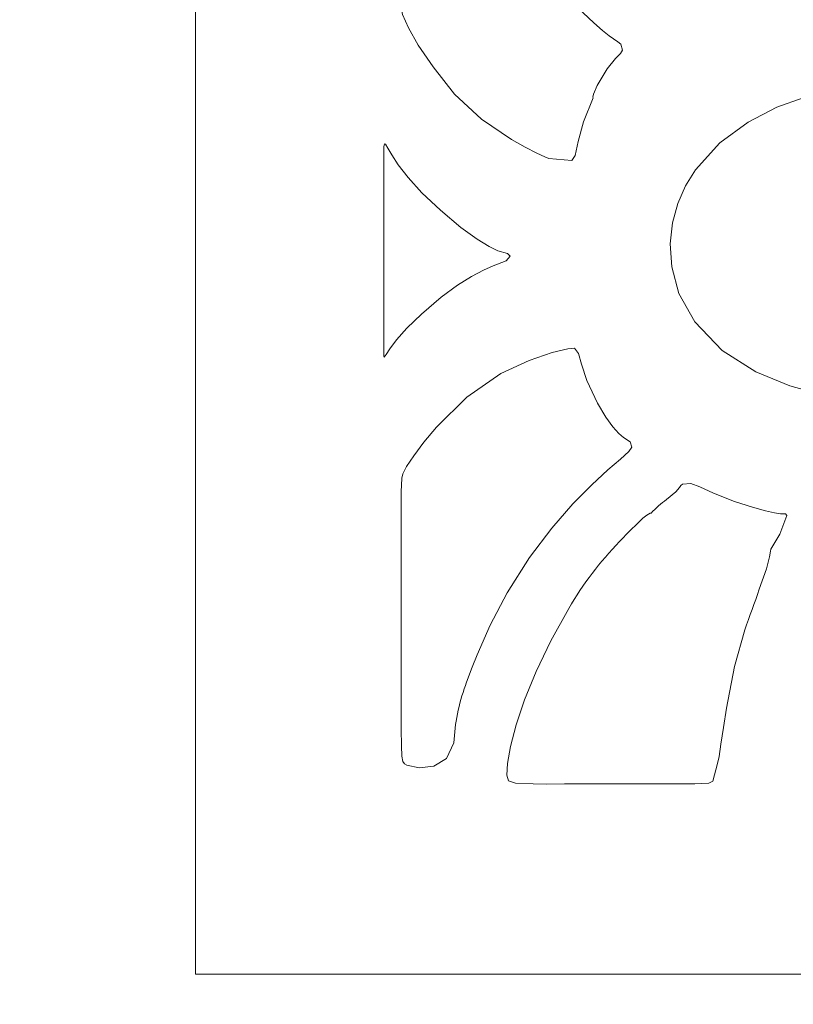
# Model space of a CAD drawing. Header units: millimetres. Extents: x -285 to 176, y -252 to 158.
# Tile 214 of 256: x 1.7 to 8.11, y 44.28 to 52.44. Entities that reach past the tile are written whole.
import ezdxf

# ---------------------------------------------------------------- set-up
doc = ezdxf.new("R2010")
doc.units = ezdxf.units.MM
doc.header["$MEASUREMENT"] = 0
doc.layers.add('Layer 1', color=7, linetype='Continuous')

msp = doc.modelspace()

# ---------------------------------------------------------------- linework, layer by layer
at = {"layer": 'Layer 1', "color": 1, "lineweight": 9}
msp.add_open_spline([(25.7509, 82.7633), (25.7509, 82.7633), (27.8852, 84.8976), (27.8852, 84.8976), (27.8852, 84.8976), (27.8852, 84.8976), (34.9583, 77.8244), (34.9583, 77.8244), (34.9583, 77.8244), (34.9583, 77.8244), (32.824, 75.6936), (32.824, 75.6936), (32.824, 75.6936), (32.824, 75.6936), (42.1833, 66.3344), (42.1833, 66.3344), (42.1833, 66.3344), (42.1833, 66.3344), (44.2505, 68.4017), (44.2505, 68.4017), (44.2505, 68.4017), (44.2505, 68.4017), (51.3202, 61.3285), (51.3202, 61.3285), (51.3202, 61.3285), (51.3202, 61.3285), (49.2529, 59.2613), (49.2529, 59.2613), (49.2529, 59.2613), (49.2529, 59.2613), (57.4973, 51.0203), (57.4973, 51.0203), (57.4973, 51.0203), (57.4973, 51.0203), (49.2918, 42.8147), (49.2918, 42.8147), (49.2918, 42.8147), (49.2918, 42.8147), (51.3202, 40.7828), (51.3202, 40.7828), (51.3202, 40.7828), (51.3202, 40.7828), (44.2505, 33.7096), (44.2505, 33.7096), (44.2505, 33.7096), (44.2505, 33.7096), (42.2185, 35.7416), (42.2185, 35.7416), (42.2185, 35.7416), (42.2185, 35.7416), (32.8593, 26.3824), (32.8593, 26.3824), (32.8593, 26.3824), (32.8593, 26.3824), (34.9583, 24.2869), (34.9583, 24.2869), (34.9583, 24.2869), (34.9583, 24.2869), (27.8852, 17.2137), (27.8852, 17.2137), (27.8852, 17.2137), (27.8852, 17.2137), (25.7897, 19.3127), (25.7897, 19.3127), (25.7897, 19.3127), (25.7897, 19.3127), (24.308, 17.831), (24.308, 17.831), (24.308, 17.831), (24.308, 17.831), (22.5017, 16.5505), (22.5017, 16.5505), (22.5017, 16.5505), (22.5017, 16.5505), (-21.5072, 16.5505), (-21.5072, 16.5505), (-21.5072, 16.5505), (-21.5072, 16.5505), (-21.8036, 16.5505), (-21.8036, 16.5505), (-21.8036, 16.5505), (-21.8036, 16.5505), (-51.2041, 16.5505), (-51.2041, 16.5505), (-51.2041, 16.5505), (-51.2041, 16.5505), (-51.2041, 27.7088), (-51.2041, 27.7088), (-51.2041, 27.7088), (-51.2041, 27.7088), (-54.0933, 27.7088), (-54.0933, 27.7088), (-54.0933, 27.7088), (-54.0933, 27.7088), (-54.0933, 43.0088), (-54.0933, 43.0088), (-54.0933, 43.0088), (-54.0933, 43.0088), (-51.2041, 43.0088), (-51.2041, 43.0088), (-51.2041, 43.0088), (-51.2041, 43.0088), (-51.2041, 59.0919), (-51.2041, 59.0919), (-51.2041, 59.0919), (-51.2041, 59.0919), (-54.0933, 59.0919), (-54.0933, 59.0919), (-54.0933, 59.0919), (-54.0933, 59.0919), (-54.0933, 74.3919), (-54.0933, 74.3919), (-54.0933, 74.3919), (-54.0933, 74.3919), (-51.2039, 74.3919), (-51.2039, 74.3919), (-51.2039, 74.3919), (-51.2039, 74.3919), (-51.2039, 85.5502), (-51.2039, 85.5502), (-51.2039, 85.5502), (-51.2039, 85.5502), (-21.5355, 85.5502), (-21.5355, 85.5502), (-21.5355, 85.5502), (-21.5355, 85.5502), (22.5017, 85.5502), (22.5017, 85.5502), (22.5017, 85.5502), (22.5017, 85.5502), (24.2127, 84.305), (24.2127, 84.305), (24.2127, 84.305), (24.2127, 84.305), (25.7509, 82.7633), (25.7509, 82.7633)], degree=3, knots=[0, 0, 0, 0, 0.028571, 0.028571, 0.028571, 0.028571, 0.057143, 0.057143, 0.057143, 0.057143, 0.085714, 0.085714, 0.085714, 0.085714, 0.114286, 0.114286, 0.114286, 0.114286, 0.142857, 0.142857, 0.142857, 0.142857, 0.171429, 0.171429, 0.171429, 0.171429, 0.2, 0.2, 0.2, 0.2, 0.228571, 0.228571, 0.228571, 0.228571, 0.257143, 0.257143, 0.257143, 0.257143, 0.285714, 0.285714, 0.285714, 0.285714, 0.314286, 0.314286, 0.314286, 0.314286, 0.342857, 0.342857, 0.342857, 0.342857, 0.371429, 0.371429, 0.371429, 0.371429, 0.4, 0.4, 0.4, 0.4, 0.428571, 0.428571, 0.428571, 0.428571, 0.457143, 0.457143, 0.457143, 0.457143, 0.485714, 0.485714, 0.485714, 0.485714, 0.514286, 0.514286, 0.514286, 0.514286, 0.542857, 0.542857, 0.542857, 0.542857, 0.571429, 0.571429, 0.571429, 0.571429, 0.6, 0.6, 0.6, 0.6, 0.628571, 0.628571, 0.628571, 0.628571, 0.657143, 0.657143, 0.657143, 0.657143, 0.685714, 0.685714, 0.685714, 0.685714, 0.714286, 0.714286, 0.714286, 0.714286, 0.742857, 0.742857, 0.742857, 0.742857, 0.771429, 0.771429, 0.771429, 0.771429, 0.8, 0.8, 0.8, 0.8, 0.828571, 0.828571, 0.828571, 0.828571, 0.857143, 0.857143, 0.857143, 0.857143, 0.885714, 0.885714, 0.885714, 0.885714, 0.914286, 0.914286, 0.914286, 0.914286, 0.942857, 0.942857, 0.942857, 0.942857, 1, 1, 1, 1], dxfattribs=at)
at = {"layer": 'Layer 1', "color": 3, "lineweight": 9}
for points, knots in [([(39.7349, 44.5292), (39.7349, 44.5292), (3.159, 44.5292), (3.159, 44.5292), (3.159, 44.5292), (3.159, 44.5292), (3.159, 57.0881), (3.159, 57.0881), (3.159, 57.0881), (3.159, 57.0881), (32.8946, 57.0528), (32.8946, 57.0528), (32.8946, 57.0528), (32.8946, 57.0528), (38.2886, 57.0528), (38.2886, 57.0528), (38.2886, 57.0528), (38.2886, 57.0528), (38.8396, 57.0531), (38.8396, 57.0531), (38.8396, 57.0531), (38.8396, 57.0531), (39.3201, 57.0538), (39.3201, 57.0538), (39.3201, 57.0538), (39.3201, 57.0538), (39.7354, 57.0547), (39.7354, 57.0547), (39.7354, 57.0547), (39.7354, 57.0547), (40.0909, 57.0558), (40.0909, 57.0558), (40.0909, 57.0558), (40.0909, 57.0558), (40.3917, 57.0568), (40.3917, 57.0568), (40.3917, 57.0568), (40.3917, 57.0568), (40.6433, 57.0577), (40.6433, 57.0577), (40.6433, 57.0577), (40.6433, 57.0577), (40.851, 57.0582), (40.851, 57.0582), (40.851, 57.0582), (40.851, 57.0582), (41.02, 57.0581), (41.02, 57.0581), (41.02, 57.0581), (41.02, 57.0581), (41.2634, 57.0559), (41.2634, 57.0559), (41.2634, 57.0559), (41.2634, 57.0559), (41.416, 57.0499), (41.416, 57.0499), (41.416, 57.0499), (41.416, 57.0499), (41.5203, 57.0387), (41.5203, 57.0387), (41.5203, 57.0387), (41.5203, 57.0387), (41.6188, 57.0211), (41.6188, 57.0211), (41.6188, 57.0211), (41.6188, 57.0211), (41.6399, 57.0182), (41.6399, 57.0182), (41.6399, 57.0182), (41.6399, 57.0182), (41.6939, 57.0111), (41.6939, 57.0111), (41.6939, 57.0111), (41.6939, 57.0111), (41.7767, 57.0004), (41.7767, 57.0004), (41.7767, 57.0004), (41.7767, 57.0004), (41.8842, 56.9864), (41.8842, 56.9864), (41.8842, 56.9864), (41.8842, 56.9864), (42.157, 56.9505), (42.157, 56.9505), (42.157, 56.9505), (42.157, 56.9505), (42.4796, 56.9073), (42.4796, 56.9073), (42.4796, 56.9073), (42.4796, 56.9073), (42.8194, 56.8605), (42.8194, 56.8605), (42.8194, 56.8605), (42.8194, 56.8605), (43.1438, 56.8138), (43.1438, 56.8138), (43.1438, 56.8138), (43.1438, 56.8138), (43.4201, 56.7708), (43.4201, 56.7708), (43.4201, 56.7708), (43.4201, 56.7708), (43.6155, 56.7354), (43.6155, 56.7354), (43.6155, 56.7354), (43.6155, 56.7354), (43.9224, 56.6415), (43.9224, 56.6415), (43.9224, 56.6415), (43.9224, 56.6415), (44.1976, 56.5554), (44.1976, 56.5554), (44.1976, 56.5554), (44.5908, 56.465), (44.9793, 56.3555), (45.3618, 56.2274), (45.3618, 56.2274), (45.3618, 56.2274), (45.4438, 56.2), (45.4438, 56.2), (45.4438, 56.2), (45.4438, 56.2), (45.588, 56.1515), (45.588, 56.1515), (45.588, 56.1515), (45.588, 56.1515), (45.7805, 56.0851), (45.7805, 56.0851), (45.7805, 56.0851), (45.7805, 56.0851), (46.0074, 56.0038), (46.0074, 56.0038), (46.0074, 56.0038), (46.0074, 56.0038), (46.5088, 55.8092), (46.5088, 55.8092), (46.5088, 55.8092), (46.5088, 55.8092), (46.981, 55.5924), (46.981, 55.5924), (46.981, 55.5924), (46.981, 55.5924), (47.161, 55.5027), (47.161, 55.5027), (47.161, 55.5027), (47.161, 55.5027), (47.4132, 55.3778), (47.4132, 55.3778), (47.4132, 55.3778), (47.4132, 55.3778), (47.7311, 55.212), (47.7311, 55.212), (47.7311, 55.212), (47.7311, 55.212), (48.1077, 54.9997), (48.1077, 54.9997), (48.1077, 54.9997), (48.1077, 54.9997), (48.5365, 54.7352), (48.5365, 54.7352), (48.5365, 54.7352), (48.5365, 54.7352), (49.0106, 54.4127), (49.0106, 54.4127), (49.0106, 54.4127), (49.0106, 54.4127), (49.5233, 54.0265), (49.5233, 54.0265), (49.5233, 54.0265), (49.5233, 54.0265), (50.0678, 53.5709), (50.0678, 53.5709), (50.0678, 53.5709), (50.5164, 53.1621), (50.9372, 52.7236), (51.3273, 52.2586), (51.3273, 52.2586), (51.3273, 52.2586), (51.4129, 52.1495), (51.4129, 52.1495), (51.4129, 52.1495), (51.4129, 52.1495), (51.5487, 51.9663), (51.5487, 51.9663), (51.5487, 51.9663), (51.5487, 51.9663), (51.7155, 51.7349), (51.7155, 51.7349), (51.7155, 51.7349), (51.7155, 51.7349), (51.8944, 51.4812), (51.8944, 51.4812), (51.8944, 51.4812), (51.8944, 51.4812), (52.0663, 51.2309), (52.0663, 51.2309), (52.0663, 51.2309), (52.0663, 51.2309), (52.2123, 51.01), (52.2123, 51.01), (52.2123, 51.01), (52.2123, 51.01), (52.2696, 50.9185), (52.2696, 50.9185), (52.2696, 50.9185), (52.2696, 50.9185), (52.3133, 50.8441), (52.3133, 50.8441), (52.3133, 50.8441), (52.3133, 50.8441), (52.341, 50.79), (52.341, 50.79), (52.341, 50.79), (52.341, 50.79), (52.3503, 50.7593), (52.3503, 50.7593), (52.3503, 50.7593), (52.3503, 50.7593), (52.1281, 50.4141), (52.1281, 50.4141), (52.1281, 50.4141), (52.1281, 50.4141), (51.8529, 50.0502), (51.8529, 50.0502), (51.8529, 50.0502), (51.8529, 50.0502), (51.6236, 49.6798), (51.6236, 49.6798), (51.6236, 49.6798), (51.6236, 49.6798), (51.5374, 49.5685), (51.5374, 49.5685), (51.5374, 49.5685), (51.5374, 49.5685), (51.4476, 49.4748), (51.4476, 49.4748), (51.4476, 49.4748), (51.4476, 49.4748), (51.377, 49.4095), (51.377, 49.4095), (51.377, 49.4095), (51.377, 49.4095), (51.3484, 49.3835), (51.3484, 49.3835), (51.3484, 49.3835), (50.9893, 48.961), (50.6151, 48.5515), (50.2266, 48.1558), (50.2266, 48.1558), (50.2266, 48.1558), (49.9295, 47.887), (49.9295, 47.887), (49.9295, 47.887), (49.9295, 47.887), (49.5453, 47.5737), (49.5453, 47.5737), (49.5453, 47.5737), (49.5453, 47.5737), (49.3526, 47.4235), (49.3526, 47.4235), (49.3526, 47.4235), (49.3526, 47.4235), (49.1764, 47.2896), (49.1764, 47.2896), (49.1764, 47.2896), (49.1764, 47.2896), (49.0295, 47.1815), (49.0295, 47.1815), (49.0295, 47.1815), (49.0295, 47.1815), (48.9248, 47.1081), (48.9248, 47.1081), (48.9248, 47.1081), (48.9248, 47.1081), (48.4642, 46.8088), (48.4642, 46.8088), (48.4642, 46.8088), (48.4642, 46.8088), (47.9988, 46.5207), (47.9988, 46.5207), (47.9988, 46.5207), (47.9988, 46.5207), (47.7973, 46.3989), (47.7973, 46.3989), (47.7973, 46.3989), (47.7973, 46.3989), (47.634, 46.3015), (47.634, 46.3015), (47.634, 46.3015), (47.634, 46.3015), (47.5222, 46.2356), (47.5222, 46.2356), (47.5222, 46.2356), (47.5222, 46.2356), (47.4749, 46.2085), (47.4749, 46.2085), (47.4749, 46.2085), (47.4749, 46.2085), (46.343, 45.7124), (46.343, 45.7124), (46.343, 45.7124), (46.343, 45.7124), (45.2559, 45.2877), (45.2559, 45.2877), (45.2559, 45.2877), (45.2559, 45.2877), (44.4343, 45.0563), (44.4343, 45.0563), (44.4343, 45.0563), (44.4343, 45.0563), (43.6226, 44.8728), (43.6226, 44.8728), (43.6226, 44.8728), (43.6226, 44.8728), (43.2736, 44.8029), (43.2736, 44.8029), (43.2736, 44.8029), (43.2736, 44.8029), (42.9908, 44.7495), (42.9908, 44.7495), (42.9908, 44.7495), (42.9908, 44.7495), (42.8809, 44.7295), (42.8809, 44.7295), (42.8809, 44.7295), (42.8809, 44.7295), (42.7955, 44.7142), (42.7955, 44.7142), (42.7955, 44.7142), (42.7955, 44.7142), (42.7373, 44.7039), (42.7373, 44.7039), (42.7373, 44.7039), (42.7373, 44.7039), (42.7089, 44.6986), (42.7089, 44.6986), (42.7089, 44.6986), (42.7089, 44.6986), (42.3606, 44.6306), (42.3606, 44.6306), (42.3606, 44.6306), (42.3606, 44.6306), (41.9724, 44.5828), (41.9724, 44.5828), (41.9724, 44.5828), (41.9724, 44.5828), (41.5608, 44.552), (41.5608, 44.552), (41.5608, 44.552), (41.5608, 44.552), (41.1426, 44.5345), (41.1426, 44.5345), (41.1426, 44.5345), (41.1426, 44.5345), (40.7342, 44.527), (40.7342, 44.527), (40.7342, 44.527), (40.7342, 44.527), (40.3524, 44.5259), (40.3524, 44.5259), (40.3524, 44.5259), (40.3524, 44.5259), (40.0138, 44.5278), (40.0138, 44.5278), (40.0138, 44.5278), (40.0138, 44.5278), (39.7349, 44.5292), (39.7349, 44.5292), (39.7349, 44.5292), (39.7349, 44.5292), (39.7349, 44.5292), (39.7349, 44.5292)], [0, 0, 0, 0, 0.010638, 0.010638, 0.010638, 0.010638, 0.021277, 0.021277, 0.021277, 0.021277, 0.031915, 0.031915, 0.031915, 0.031915, 0.042553, 0.042553, 0.042553, 0.042553, 0.053191, 0.053191, 0.053191, 0.053191, 0.06383, 0.06383, 0.06383, 0.06383, 0.074468, 0.074468, 0.074468, 0.074468, 0.085106, 0.085106, 0.085106, 0.085106, 0.095745, 0.095745, 0.095745, 0.095745, 0.106383, 0.106383, 0.106383, 0.106383, 0.117021, 0.117021, 0.117021, 0.117021, 0.12766, 0.12766, 0.12766, 0.12766, 0.138298, 0.138298, 0.138298, 0.138298, 0.148936, 0.148936, 0.148936, 0.148936, 0.159574, 0.159574, 0.159574, 0.159574, 0.170213, 0.170213, 0.170213, 0.170213, 0.180851, 0.180851, 0.180851, 0.180851, 0.191489, 0.191489, 0.191489, 0.191489, 0.202128, 0.202128, 0.202128, 0.202128, 0.212766, 0.212766, 0.212766, 0.212766, 0.223404, 0.223404, 0.223404, 0.223404, 0.234043, 0.234043, 0.234043, 0.234043, 0.244681, 0.244681, 0.244681, 0.244681, 0.255319, 0.255319, 0.255319, 0.255319, 0.265957, 0.265957, 0.265957, 0.265957, 0.276596, 0.276596, 0.276596, 0.276596, 0.287234, 0.287234, 0.287234, 0.287234, 0.297872, 0.297872, 0.297872, 0.297872, 0.308511, 0.308511, 0.308511, 0.308511, 0.319149, 0.319149, 0.319149, 0.319149, 0.329787, 0.329787, 0.329787, 0.329787, 0.340426, 0.340426, 0.340426, 0.340426, 0.351064, 0.351064, 0.351064, 0.351064, 0.361702, 0.361702, 0.361702, 0.361702, 0.37234, 0.37234, 0.37234, 0.37234, 0.382979, 0.382979, 0.382979, 0.382979, 0.393617, 0.393617, 0.393617, 0.393617, 0.404255, 0.404255, 0.404255, 0.404255, 0.414894, 0.414894, 0.414894, 0.414894, 0.425532, 0.425532, 0.425532, 0.425532, 0.43617, 0.43617, 0.43617, 0.43617, 0.446809, 0.446809, 0.446809, 0.446809, 0.457447, 0.457447, 0.457447, 0.457447, 0.468085, 0.468085, 0.468085, 0.468085, 0.478723, 0.478723, 0.478723, 0.478723, 0.489362, 0.489362, 0.489362, 0.489362, 0.5, 0.5, 0.5, 0.5, 0.510638, 0.510638, 0.510638, 0.510638, 0.521277, 0.521277, 0.521277, 0.521277, 0.531915, 0.531915, 0.531915, 0.531915, 0.542553, 0.542553, 0.542553, 0.542553, 0.553191, 0.553191, 0.553191, 0.553191, 0.56383, 0.56383, 0.56383, 0.56383, 0.574468, 0.574468, 0.574468, 0.574468, 0.585106, 0.585106, 0.585106, 0.585106, 0.595745, 0.595745, 0.595745, 0.595745, 0.606383, 0.606383, 0.606383, 0.606383, 0.617021, 0.617021, 0.617021, 0.617021, 0.62766, 0.62766, 0.62766, 0.62766, 0.638298, 0.638298, 0.638298, 0.638298, 0.648936, 0.648936, 0.648936, 0.648936, 0.659574, 0.659574, 0.659574, 0.659574, 0.670213, 0.670213, 0.670213, 0.670213, 0.680851, 0.680851, 0.680851, 0.680851, 0.691489, 0.691489, 0.691489, 0.691489, 0.702128, 0.702128, 0.702128, 0.702128, 0.712766, 0.712766, 0.712766, 0.712766, 0.723404, 0.723404, 0.723404, 0.723404, 0.734043, 0.734043, 0.734043, 0.734043, 0.744681, 0.744681, 0.744681, 0.744681, 0.755319, 0.755319, 0.755319, 0.755319, 0.765957, 0.765957, 0.765957, 0.765957, 0.776596, 0.776596, 0.776596, 0.776596, 0.787234, 0.787234, 0.787234, 0.787234, 0.797872, 0.797872, 0.797872, 0.797872, 0.808511, 0.808511, 0.808511, 0.808511, 0.819149, 0.819149, 0.819149, 0.819149, 0.829787, 0.829787, 0.829787, 0.829787, 0.840426, 0.840426, 0.840426, 0.840426, 0.851064, 0.851064, 0.851064, 0.851064, 0.861702, 0.861702, 0.861702, 0.861702, 0.87234, 0.87234, 0.87234, 0.87234, 0.882979, 0.882979, 0.882979, 0.882979, 0.893617, 0.893617, 0.893617, 0.893617, 0.904255, 0.904255, 0.904255, 0.904255, 0.914894, 0.914894, 0.914894, 0.914894, 0.925532, 0.925532, 0.925532, 0.925532, 0.93617, 0.93617, 0.93617, 0.93617, 0.946809, 0.946809, 0.946809, 0.946809, 0.957447, 0.957447, 0.957447, 0.957447, 0.968085, 0.968085, 0.968085, 0.968085, 0.978723, 0.978723, 0.978723, 0.978723, 1, 1, 1, 1]), ([(6.087, 51.2884), (6.087, 51.2884), (6.2776, 51.2708), (6.2776, 51.2708), (6.2776, 51.2708), (6.2776, 51.2708), (6.3032, 51.3132), (6.3032, 51.3132), (6.3032, 51.3132), (6.3032, 51.3132), (6.3287, 51.4269), (6.3287, 51.4269), (6.3287, 51.4269), (6.3287, 51.4269), (6.3728, 51.5923), (6.3728, 51.5923), (6.3728, 51.5923), (6.3728, 51.5923), (6.4539, 51.7894), (6.4539, 51.7894), (6.4539, 51.7894), (6.4539, 51.7894), (6.4508, 51.7947), (6.4508, 51.7947), (6.4508, 51.7947), (6.4508, 51.7947), (6.4553, 51.8207), (6.4553, 51.8207), (6.4553, 51.8207), (6.4553, 51.8207), (6.4882, 51.8911), (6.4882, 51.8911), (6.4882, 51.8911), (6.4882, 51.8911), (6.5703, 52.0293), (6.5703, 52.0293), (6.5703, 52.0293), (6.5703, 52.0293), (6.6376, 52.1163), (6.6376, 52.1163), (6.6376, 52.1163), (6.6376, 52.1163), (6.6797, 52.1567), (6.6797, 52.1567), (6.6797, 52.1567), (6.6797, 52.1567), (6.6954, 52.1846), (6.6954, 52.1846), (6.6954, 52.1846), (6.6954, 52.1846), (6.6832, 52.2339), (6.6832, 52.2339), (6.6832, 52.2339), (6.6832, 52.2339), (6.6568, 52.2552), (6.6568, 52.2552), (6.6568, 52.2552), (6.6568, 52.2552), (6.5858, 52.3032), (6.5858, 52.3032), (6.5858, 52.3032), (6.5858, 52.3032), (6.5299, 52.3472), (6.5299, 52.3472), (6.5299, 52.3472), (6.5299, 52.3472), (6.4585, 52.41), (6.4585, 52.41), (6.4585, 52.41), (6.4585, 52.41), (6.3702, 52.4956), (6.3702, 52.4956), (6.3702, 52.4956), (6.3702, 52.4956), (6.2634, 52.6078), (6.2634, 52.6078), (6.2634, 52.6078), (5.998, 52.8826), (5.7681, 53.1896), (5.579, 53.5215), (5.579, 53.5215), (5.579, 53.5215), (5.4503, 53.7793), (5.4503, 53.7793), (5.4503, 53.7793), (5.4503, 53.7793), (5.3378, 54.0388), (5.3378, 54.0388), (5.3378, 54.0388), (5.3378, 54.0388), (5.2919, 54.1539), (5.2919, 54.1539), (5.2919, 54.1539), (5.2919, 54.1539), (5.2551, 54.2513), (5.2551, 54.2513), (5.2551, 54.2513), (5.2551, 54.2513), (5.2292, 54.3247), (5.2292, 54.3247), (5.2292, 54.3247), (5.2292, 54.3247), (5.2157, 54.3682), (5.2157, 54.3682), (5.2157, 54.3682), (5.2157, 54.3682), (5.1416, 54.7552), (5.1416, 54.7552), (5.1416, 54.7552), (5.1416, 54.7552), (5.1015, 55.0588), (5.1015, 55.0588), (5.1015, 55.0588), (5.1015, 55.0588), (5.078, 55.1669), (5.078, 55.1669), (5.078, 55.1669), (5.078, 55.1669), (5.0436, 55.2394), (5.0436, 55.2394), (5.0436, 55.2394), (5.0436, 55.2394), (4.9917, 55.2711), (4.9917, 55.2711), (4.9917, 55.2711), (4.9917, 55.2711), (4.9158, 55.2572), (4.9158, 55.2572), (4.9158, 55.2572), (4.9158, 55.2572), (4.8878, 55.2491), (4.8878, 55.2491), (4.8878, 55.2491), (4.8878, 55.2491), (4.8687, 55.2263), (4.8687, 55.2263), (4.8687, 55.2263), (4.8687, 55.2263), (4.857, 55.1513), (4.857, 55.1513), (4.857, 55.1513), (4.857, 55.1513), (4.8511, 54.9864), (4.8511, 54.9864), (4.8511, 54.9864), (4.8511, 54.9864), (4.8497, 54.8586), (4.8497, 54.8586), (4.8497, 54.8586), (4.8497, 54.8586), (4.8493, 54.6943), (4.8493, 54.6943), (4.8493, 54.6943), (4.8493, 54.6943), (4.8494, 54.4887), (4.8494, 54.4887), (4.8494, 54.4887), (4.8494, 54.4887), (4.85, 54.2372), (4.85, 54.2372), (4.85, 54.2372), (4.85, 54.2372), (4.8507, 53.9352), (4.8507, 53.9352), (4.8507, 53.9352), (4.8507, 53.9352), (4.8516, 53.5778), (4.8516, 53.5778), (4.8516, 53.5778), (4.8516, 53.5778), (4.8522, 53.1605), (4.8522, 53.1605), (4.8522, 53.1605), (4.8522, 53.1605), (4.8525, 52.6784), (4.8525, 52.6784), (4.8525, 52.6784), (4.8525, 52.6784), (4.8466, 52.6194), (4.8466, 52.6194), (4.8466, 52.6194), (4.8466, 52.6194), (4.8744, 52.4813), (4.8744, 52.4813), (4.8744, 52.4813), (4.8744, 52.4813), (4.9223, 52.3711), (4.9223, 52.3711), (4.9223, 52.3711), (4.9223, 52.3711), (5.0042, 52.2274), (5.0042, 52.2274), (5.0042, 52.2274), (5.0042, 52.2274), (5.1285, 52.0456), (5.1285, 52.0456), (5.1285, 52.0456), (5.1285, 52.0456), (5.3039, 51.8211), (5.3039, 51.8211), (5.3039, 51.8211), (5.3039, 51.8211), (5.5275, 51.6124), (5.5275, 51.6124), (5.5275, 51.6124), (5.5275, 51.6124), (5.7775, 51.445), (5.7775, 51.445), (5.7775, 51.445), (5.7775, 51.445), (5.8914, 51.381), (5.8914, 51.381), (5.8914, 51.381), (5.8914, 51.381), (5.9866, 51.3325), (5.9866, 51.3325), (5.9866, 51.3325), (5.9866, 51.3325), (6.0546, 51.3011), (6.0546, 51.3011), (6.0546, 51.3011), (6.0546, 51.3011), (6.087, 51.2884), (6.087, 51.2884), (6.087, 51.2884), (6.087, 51.2884), (6.087, 51.2884), (6.087, 51.2884)], [0, 0, 0, 0, 0.017241, 0.017241, 0.017241, 0.017241, 0.034483, 0.034483, 0.034483, 0.034483, 0.051724, 0.051724, 0.051724, 0.051724, 0.068966, 0.068966, 0.068966, 0.068966, 0.086207, 0.086207, 0.086207, 0.086207, 0.103448, 0.103448, 0.103448, 0.103448, 0.12069, 0.12069, 0.12069, 0.12069, 0.137931, 0.137931, 0.137931, 0.137931, 0.155172, 0.155172, 0.155172, 0.155172, 0.172414, 0.172414, 0.172414, 0.172414, 0.189655, 0.189655, 0.189655, 0.189655, 0.206897, 0.206897, 0.206897, 0.206897, 0.224138, 0.224138, 0.224138, 0.224138, 0.241379, 0.241379, 0.241379, 0.241379, 0.258621, 0.258621, 0.258621, 0.258621, 0.275862, 0.275862, 0.275862, 0.275862, 0.293103, 0.293103, 0.293103, 0.293103, 0.310345, 0.310345, 0.310345, 0.310345, 0.327586, 0.327586, 0.327586, 0.327586, 0.344828, 0.344828, 0.344828, 0.344828, 0.362069, 0.362069, 0.362069, 0.362069, 0.37931, 0.37931, 0.37931, 0.37931, 0.396552, 0.396552, 0.396552, 0.396552, 0.413793, 0.413793, 0.413793, 0.413793, 0.431034, 0.431034, 0.431034, 0.431034, 0.448276, 0.448276, 0.448276, 0.448276, 0.465517, 0.465517, 0.465517, 0.465517, 0.482759, 0.482759, 0.482759, 0.482759, 0.5, 0.5, 0.5, 0.5, 0.517241, 0.517241, 0.517241, 0.517241, 0.534483, 0.534483, 0.534483, 0.534483, 0.551724, 0.551724, 0.551724, 0.551724, 0.568966, 0.568966, 0.568966, 0.568966, 0.586207, 0.586207, 0.586207, 0.586207, 0.603448, 0.603448, 0.603448, 0.603448, 0.62069, 0.62069, 0.62069, 0.62069, 0.637931, 0.637931, 0.637931, 0.637931, 0.655172, 0.655172, 0.655172, 0.655172, 0.672414, 0.672414, 0.672414, 0.672414, 0.689655, 0.689655, 0.689655, 0.689655, 0.706897, 0.706897, 0.706897, 0.706897, 0.724138, 0.724138, 0.724138, 0.724138, 0.741379, 0.741379, 0.741379, 0.741379, 0.758621, 0.758621, 0.758621, 0.758621, 0.775862, 0.775862, 0.775862, 0.775862, 0.793103, 0.793103, 0.793103, 0.793103, 0.810345, 0.810345, 0.810345, 0.810345, 0.827586, 0.827586, 0.827586, 0.827586, 0.844828, 0.844828, 0.844828, 0.844828, 0.862069, 0.862069, 0.862069, 0.862069, 0.87931, 0.87931, 0.87931, 0.87931, 0.896552, 0.896552, 0.896552, 0.896552, 0.913793, 0.913793, 0.913793, 0.913793, 0.931034, 0.931034, 0.931034, 0.931034, 0.948276, 0.948276, 0.948276, 0.948276, 0.965517, 0.965517, 0.965517, 0.965517, 1, 1, 1, 1]), ([(8.4506, 49.3411), (8.4506, 49.3411), (8.5159, 49.4058), (8.5159, 49.4058), (8.5159, 49.4058), (8.5159, 49.4058), (8.5922, 49.5387), (8.5922, 49.5387), (8.5922, 49.5387), (8.5922, 49.5387), (8.6982, 49.7271), (8.6982, 49.7271), (8.6982, 49.7271), (8.6982, 49.7271), (8.8528, 49.9585), (8.8528, 49.9585), (8.8528, 49.9585), (8.8967, 50.0252), (8.945, 50.0888), (8.9974, 50.149), (8.9974, 50.149), (8.9974, 50.149), (8.9984, 50.1567), (8.9984, 50.1567), (8.9984, 50.1567), (8.9984, 50.1567), (9.0107, 50.1843), (9.0107, 50.1843), (9.0107, 50.1843), (9.0107, 50.1843), (9.0481, 50.2462), (9.0481, 50.2462), (9.0481, 50.2462), (9.0481, 50.2462), (9.1244, 50.3571), (9.1244, 50.3571), (9.1244, 50.3571), (9.1244, 50.3571), (9.1928, 50.4324), (9.1928, 50.4324), (9.1928, 50.4324), (9.1928, 50.4324), (9.2369, 50.4647), (9.2369, 50.4647), (9.2369, 50.4647), (9.2369, 50.4647), (9.2539, 50.497), (9.2539, 50.497), (9.2539, 50.497), (9.2539, 50.497), (9.2408, 50.5723), (9.2408, 50.5723), (9.2408, 50.5723), (9.2408, 50.5723), (9.2311, 50.5808), (9.2311, 50.5808), (9.2311, 50.5808), (9.2311, 50.5808), (9.1813, 50.6424), (9.1813, 50.6424), (9.1813, 50.6424), (9.1813, 50.6424), (9.1318, 50.7128), (9.1318, 50.7128), (9.1318, 50.7128), (9.1318, 50.7128), (9.0608, 50.8199), (9.0608, 50.8199), (9.0608, 50.8199), (9.0608, 50.8199), (8.9644, 50.9715), (8.9644, 50.9715), (8.9644, 50.9715), (8.9644, 50.9715), (8.8387, 51.1755), (8.8387, 51.1755), (8.8387, 51.1755), (8.8387, 51.1755), (8.734, 51.3501), (8.734, 51.3501), (8.734, 51.3501), (8.734, 51.3501), (8.6527, 51.4902), (8.6527, 51.4902), (8.6527, 51.4902), (8.6527, 51.4902), (8.5914, 51.5995), (8.5914, 51.5995), (8.5914, 51.5995), (8.5914, 51.5995), (8.5464, 51.6818), (8.5464, 51.6818), (8.5464, 51.6818), (8.5464, 51.6818), (8.491, 51.7808), (8.491, 51.7808), (8.491, 51.7808), (8.491, 51.7808), (8.4577, 51.8176), (8.4577, 51.8176), (8.4577, 51.8176), (8.4577, 51.8176), (8.3629, 51.8236), (8.3629, 51.8236), (8.3629, 51.8236), (8.3629, 51.8236), (8.1938, 51.7893), (8.1938, 51.7893), (8.1938, 51.7893), (8.1938, 51.7893), (7.9767, 51.712), (7.9767, 51.712), (7.9767, 51.712), (7.9767, 51.712), (7.738, 51.5887), (7.738, 51.5887), (7.738, 51.5887), (7.738, 51.5887), (7.504, 51.4167), (7.504, 51.4167), (7.504, 51.4167), (7.504, 51.4167), (7.3009, 51.193), (7.3009, 51.193), (7.3009, 51.193), (7.3009, 51.193), (7.2191, 51.0609), (7.2191, 51.0609), (7.2191, 51.0609), (7.2191, 51.0609), (7.1549, 50.9148), (7.1549, 50.9148), (7.1549, 50.9148), (7.1549, 50.9148), (7.1117, 50.7544), (7.1117, 50.7544), (7.1117, 50.7544), (7.1117, 50.7544), (7.0925, 50.5793), (7.0925, 50.5793), (7.0925, 50.5793), (7.0925, 50.5793), (7.1042, 50.39), (7.1042, 50.39), (7.1042, 50.39), (7.1042, 50.39), (7.1648, 50.1701), (7.1648, 50.1701), (7.1648, 50.1701), (7.1648, 50.1701), (7.2969, 49.9344), (7.2969, 49.9344), (7.2969, 49.9344), (7.2969, 49.9344), (7.5228, 49.6974), (7.5228, 49.6974), (7.5228, 49.6974), (7.5228, 49.6974), (7.8008, 49.5187), (7.8008, 49.5187), (7.8008, 49.5187), (7.8008, 49.5187), (8.0846, 49.4029), (8.0846, 49.4029), (8.0846, 49.4029), (8.0846, 49.4029), (8.2117, 49.3671), (8.2117, 49.3671), (8.2117, 49.3671), (8.2117, 49.3671), (8.3196, 49.3452), (8.3196, 49.3452), (8.3196, 49.3452), (8.3196, 49.3452), (8.4015, 49.3368), (8.4015, 49.3368), (8.4015, 49.3368), (8.4015, 49.3368), (8.4506, 49.3411), (8.4506, 49.3411)], [0, 0, 0, 0, 0.021739, 0.021739, 0.021739, 0.021739, 0.043478, 0.043478, 0.043478, 0.043478, 0.065217, 0.065217, 0.065217, 0.065217, 0.086957, 0.086957, 0.086957, 0.086957, 0.108696, 0.108696, 0.108696, 0.108696, 0.130435, 0.130435, 0.130435, 0.130435, 0.152174, 0.152174, 0.152174, 0.152174, 0.173913, 0.173913, 0.173913, 0.173913, 0.195652, 0.195652, 0.195652, 0.195652, 0.217391, 0.217391, 0.217391, 0.217391, 0.23913, 0.23913, 0.23913, 0.23913, 0.26087, 0.26087, 0.26087, 0.26087, 0.282609, 0.282609, 0.282609, 0.282609, 0.304348, 0.304348, 0.304348, 0.304348, 0.326087, 0.326087, 0.326087, 0.326087, 0.347826, 0.347826, 0.347826, 0.347826, 0.369565, 0.369565, 0.369565, 0.369565, 0.391304, 0.391304, 0.391304, 0.391304, 0.413043, 0.413043, 0.413043, 0.413043, 0.434783, 0.434783, 0.434783, 0.434783, 0.456522, 0.456522, 0.456522, 0.456522, 0.478261, 0.478261, 0.478261, 0.478261, 0.5, 0.5, 0.5, 0.5, 0.521739, 0.521739, 0.521739, 0.521739, 0.543478, 0.543478, 0.543478, 0.543478, 0.565217, 0.565217, 0.565217, 0.565217, 0.586957, 0.586957, 0.586957, 0.586957, 0.608696, 0.608696, 0.608696, 0.608696, 0.630435, 0.630435, 0.630435, 0.630435, 0.652174, 0.652174, 0.652174, 0.652174, 0.673913, 0.673913, 0.673913, 0.673913, 0.695652, 0.695652, 0.695652, 0.695652, 0.717391, 0.717391, 0.717391, 0.717391, 0.73913, 0.73913, 0.73913, 0.73913, 0.76087, 0.76087, 0.76087, 0.76087, 0.782609, 0.782609, 0.782609, 0.782609, 0.804348, 0.804348, 0.804348, 0.804348, 0.826087, 0.826087, 0.826087, 0.826087, 0.847826, 0.847826, 0.847826, 0.847826, 0.869565, 0.869565, 0.869565, 0.869565, 0.891304, 0.891304, 0.891304, 0.891304, 0.913043, 0.913043, 0.913043, 0.913043, 0.934783, 0.934783, 0.934783, 0.934783, 0.956522, 0.956522, 0.956522, 0.956522, 1, 1, 1, 1]), ([(4.7183, 49.6833), (4.7183, 49.6833), (4.7184, 49.6481), (4.7184, 49.6481), (4.7184, 49.6481), (4.7184, 49.6481), (4.7228, 49.6418), (4.7228, 49.6418), (4.7228, 49.6418), (4.7228, 49.6418), (4.7379, 49.6633), (4.7379, 49.6633), (4.7379, 49.6633), (4.7379, 49.6633), (4.7699, 49.7111), (4.7699, 49.7111), (4.7699, 49.7111), (4.7699, 49.7111), (4.8253, 49.7839), (4.8253, 49.7839), (4.8253, 49.7839), (4.8253, 49.7839), (4.9103, 49.8803), (4.9103, 49.8803), (4.9103, 49.8803), (4.9103, 49.8803), (5.0313, 49.9989), (5.0313, 49.9989), (5.0313, 49.9989), (5.0313, 49.9989), (5.1946, 50.1384), (5.1946, 50.1384), (5.1946, 50.1384), (5.1946, 50.1384), (5.3288, 50.2375), (5.3288, 50.2375), (5.3288, 50.2375), (5.3288, 50.2375), (5.4456, 50.3104), (5.4456, 50.3104), (5.4456, 50.3104), (5.4456, 50.3104), (5.5447, 50.3622), (5.5447, 50.3622), (5.5447, 50.3622), (5.5447, 50.3622), (5.6258, 50.3977), (5.6258, 50.3977), (5.6258, 50.3977), (5.6258, 50.3977), (5.7333, 50.4401), (5.7333, 50.4401), (5.7333, 50.4401), (5.7333, 50.4401), (5.766, 50.4771), (5.766, 50.4771), (5.766, 50.4771), (5.766, 50.4771), (5.7441, 50.5004), (5.7441, 50.5004), (5.7441, 50.5004), (5.7441, 50.5004), (5.6647, 50.5234), (5.6647, 50.5234), (5.6647, 50.5234), (5.6647, 50.5234), (5.592, 50.5574), (5.592, 50.5574), (5.592, 50.5574), (5.592, 50.5574), (5.4913, 50.6185), (5.4913, 50.6185), (5.4913, 50.6185), (5.4913, 50.6185), (5.358, 50.7157), (5.358, 50.7157), (5.358, 50.7157), (5.358, 50.7157), (5.1875, 50.8581), (5.1875, 50.8581), (5.1875, 50.8581), (5.1875, 50.8581), (5.0344, 51.0037), (5.0344, 51.0037), (5.0344, 51.0037), (5.0344, 51.0037), (4.9202, 51.1297), (4.9202, 51.1297), (4.9202, 51.1297), (4.9202, 51.1297), (4.8391, 51.2346), (4.8391, 51.2346), (4.8391, 51.2346), (4.8391, 51.2346), (4.7849, 51.3167), (4.7849, 51.3167), (4.7849, 51.3167), (4.7849, 51.3167), (4.7517, 51.3743), (4.7517, 51.3743), (4.7517, 51.3743), (4.7517, 51.3743), (4.7336, 51.4058), (4.7336, 51.4058), (4.7336, 51.4058), (4.7336, 51.4058), (4.7244, 51.4095), (4.7244, 51.4095), (4.7244, 51.4095), (4.7244, 51.4095), (4.7183, 51.3837), (4.7183, 51.3837), (4.7183, 51.3837), (4.7183, 51.3837), (4.7183, 49.6833), (4.7183, 49.6833)], [0, 0, 0, 0, 0.033333, 0.033333, 0.033333, 0.033333, 0.066667, 0.066667, 0.066667, 0.066667, 0.1, 0.1, 0.1, 0.1, 0.133333, 0.133333, 0.133333, 0.133333, 0.166667, 0.166667, 0.166667, 0.166667, 0.2, 0.2, 0.2, 0.2, 0.233333, 0.233333, 0.233333, 0.233333, 0.266667, 0.266667, 0.266667, 0.266667, 0.3, 0.3, 0.3, 0.3, 0.333333, 0.333333, 0.333333, 0.333333, 0.366667, 0.366667, 0.366667, 0.366667, 0.4, 0.4, 0.4, 0.4, 0.433333, 0.433333, 0.433333, 0.433333, 0.466667, 0.466667, 0.466667, 0.466667, 0.5, 0.5, 0.5, 0.5, 0.533333, 0.533333, 0.533333, 0.533333, 0.566667, 0.566667, 0.566667, 0.566667, 0.6, 0.6, 0.6, 0.6, 0.633333, 0.633333, 0.633333, 0.633333, 0.666667, 0.666667, 0.666667, 0.666667, 0.7, 0.7, 0.7, 0.7, 0.733333, 0.733333, 0.733333, 0.733333, 0.766667, 0.766667, 0.766667, 0.766667, 0.8, 0.8, 0.8, 0.8, 0.833333, 0.833333, 0.833333, 0.833333, 0.866667, 0.866667, 0.866667, 0.866667, 0.9, 0.9, 0.9, 0.9, 0.933333, 0.933333, 0.933333, 0.933333, 1, 1, 1, 1]), ([(4.9088, 46.2613), (4.9088, 46.2613), (5.0112, 46.2394), (5.0112, 46.2394), (5.0112, 46.2394), (5.0112, 46.2394), (5.1324, 46.2525), (5.1324, 46.2525), (5.1324, 46.2525), (5.1324, 46.2525), (5.2397, 46.3159), (5.2397, 46.3159), (5.2397, 46.3159), (5.2397, 46.3159), (5.3003, 46.4448), (5.3003, 46.4448), (5.3003, 46.4448), (5.3068, 46.6076), (5.339, 46.7683), (5.3956, 46.921), (5.3956, 46.921), (5.3956, 46.921), (5.4021, 46.9415), (5.4021, 46.9415), (5.4021, 46.9415), (5.4021, 46.9415), (5.4209, 46.9941), (5.4209, 46.9941), (5.4209, 46.9941), (5.4209, 46.9941), (5.4511, 47.0735), (5.4511, 47.0735), (5.4511, 47.0735), (5.4511, 47.0735), (5.4918, 47.1746), (5.4918, 47.1746), (5.4918, 47.1746), (5.4918, 47.1746), (5.601, 47.4206), (5.601, 47.4206), (5.601, 47.4206), (5.601, 47.4206), (5.7413, 47.6901), (5.7413, 47.6901), (5.7413, 47.6901), (5.7413, 47.6901), (5.9274, 47.9822), (5.9274, 47.9822), (5.9274, 47.9822), (5.9274, 47.9822), (6.1107, 48.2259), (6.1107, 48.2259), (6.1107, 48.2259), (6.1107, 48.2259), (6.2845, 48.4253), (6.2845, 48.4253), (6.2845, 48.4253), (6.2845, 48.4253), (6.442, 48.5844), (6.442, 48.5844), (6.442, 48.5844), (6.442, 48.5844), (6.5766, 48.7071), (6.5766, 48.7071), (6.5766, 48.7071), (6.5766, 48.7071), (6.6814, 48.7974), (6.6814, 48.7974), (6.6814, 48.7974), (6.6814, 48.7974), (6.7498, 48.8592), (6.7498, 48.8592), (6.7498, 48.8592), (6.7498, 48.8592), (6.7749, 48.8966), (6.7749, 48.8966), (6.7749, 48.8966), (6.7749, 48.8966), (6.7591, 48.9385), (6.7591, 48.9385), (6.7591, 48.9385), (6.7591, 48.9385), (6.7062, 48.9751), (6.7062, 48.9751), (6.7062, 48.9751), (6.7062, 48.9751), (6.6658, 49.0092), (6.6658, 49.0092), (6.6658, 49.0092), (6.6658, 49.0092), (6.6162, 49.0633), (6.6162, 49.0633), (6.6162, 49.0633), (6.6162, 49.0633), (6.5574, 49.1446), (6.5574, 49.1446), (6.5574, 49.1446), (6.5574, 49.1446), (6.4892, 49.26), (6.4892, 49.26), (6.4892, 49.26), (6.4892, 49.26), (6.4024, 49.4472), (6.4024, 49.4472), (6.4024, 49.4472), (6.4024, 49.4472), (6.3583, 49.5828), (6.3583, 49.5828), (6.3583, 49.5828), (6.3583, 49.5828), (6.332, 49.6707), (6.332, 49.6707), (6.332, 49.6707), (6.332, 49.6707), (6.2987, 49.715), (6.2987, 49.715), (6.2987, 49.715), (6.2987, 49.715), (6.2451, 49.7103), (6.2451, 49.7103), (6.2451, 49.7103), (6.2451, 49.7103), (6.1153, 49.6798), (6.1153, 49.6798), (6.1153, 49.6798), (6.1153, 49.6798), (5.9247, 49.6149), (5.9247, 49.6149), (5.9247, 49.6149), (5.9247, 49.6149), (5.6884, 49.5069), (5.6884, 49.5069), (5.6884, 49.5069), (5.6884, 49.5069), (5.4079, 49.3109), (5.4079, 49.3109), (5.4079, 49.3109), (5.4079, 49.3109), (5.1557, 49.0602), (5.1557, 49.0602), (5.1557, 49.0602), (5.1557, 49.0602), (5.0513, 48.9363), (5.0513, 48.9363), (5.0513, 48.9363), (5.0513, 48.9363), (4.9671, 48.8248), (4.9671, 48.8248), (4.9671, 48.8248), (4.9671, 48.8248), (4.9076, 48.7346), (4.9076, 48.7346), (4.9076, 48.7346), (4.9076, 48.7346), (4.877, 48.6744), (4.877, 48.6744), (4.877, 48.6744), (4.877, 48.6744), (4.8674, 48.6384), (4.8674, 48.6384), (4.8674, 48.6384), (4.8674, 48.6384), (4.8634, 48.5244), (4.8634, 48.5244), (4.8634, 48.5244), (4.8634, 48.5244), (4.8627, 48.3906), (4.8627, 48.3906), (4.8627, 48.3906), (4.8627, 48.3906), (4.8627, 48.1802), (4.8627, 48.1802), (4.8627, 48.1802), (4.8627, 48.1802), (4.8627, 48.0404), (4.8627, 48.0404), (4.8627, 48.0404), (4.8627, 48.0404), (4.8628, 47.8743), (4.8628, 47.8743), (4.8628, 47.8743), (4.8628, 47.8743), (4.8629, 47.6795), (4.8629, 47.6795), (4.8629, 47.6795), (4.8629, 47.6795), (4.8629, 47.4537), (4.8629, 47.4537), (4.8629, 47.4537), (4.8629, 47.4537), (4.8626, 47.0613), (4.8626, 47.0613), (4.8626, 47.0613), (4.8626, 47.0613), (4.8622, 46.7683), (4.8622, 46.7683), (4.8622, 46.7683), (4.8622, 46.7683), (4.8626, 46.5599), (4.8626, 46.5599), (4.8626, 46.5599), (4.8626, 46.5599), (4.8647, 46.421), (4.8647, 46.421), (4.8647, 46.421), (4.8647, 46.421), (4.8695, 46.3366), (4.8695, 46.3366), (4.8695, 46.3366), (4.8695, 46.3366), (4.8778, 46.2919), (4.8778, 46.2919), (4.8778, 46.2919), (4.8778, 46.2919), (4.8906, 46.2718), (4.8906, 46.2718), (4.8906, 46.2718), (4.8906, 46.2718), (4.9088, 46.2613), (4.9088, 46.2613)], [0, 0, 0, 0, 0.017857, 0.017857, 0.017857, 0.017857, 0.035714, 0.035714, 0.035714, 0.035714, 0.053571, 0.053571, 0.053571, 0.053571, 0.071429, 0.071429, 0.071429, 0.071429, 0.089286, 0.089286, 0.089286, 0.089286, 0.107143, 0.107143, 0.107143, 0.107143, 0.125, 0.125, 0.125, 0.125, 0.142857, 0.142857, 0.142857, 0.142857, 0.160714, 0.160714, 0.160714, 0.160714, 0.178571, 0.178571, 0.178571, 0.178571, 0.196429, 0.196429, 0.196429, 0.196429, 0.214286, 0.214286, 0.214286, 0.214286, 0.232143, 0.232143, 0.232143, 0.232143, 0.25, 0.25, 0.25, 0.25, 0.267857, 0.267857, 0.267857, 0.267857, 0.285714, 0.285714, 0.285714, 0.285714, 0.303571, 0.303571, 0.303571, 0.303571, 0.321429, 0.321429, 0.321429, 0.321429, 0.339286, 0.339286, 0.339286, 0.339286, 0.357143, 0.357143, 0.357143, 0.357143, 0.375, 0.375, 0.375, 0.375, 0.392857, 0.392857, 0.392857, 0.392857, 0.410714, 0.410714, 0.410714, 0.410714, 0.428571, 0.428571, 0.428571, 0.428571, 0.446429, 0.446429, 0.446429, 0.446429, 0.464286, 0.464286, 0.464286, 0.464286, 0.482143, 0.482143, 0.482143, 0.482143, 0.5, 0.5, 0.5, 0.5, 0.517857, 0.517857, 0.517857, 0.517857, 0.535714, 0.535714, 0.535714, 0.535714, 0.553571, 0.553571, 0.553571, 0.553571, 0.571429, 0.571429, 0.571429, 0.571429, 0.589286, 0.589286, 0.589286, 0.589286, 0.607143, 0.607143, 0.607143, 0.607143, 0.625, 0.625, 0.625, 0.625, 0.642857, 0.642857, 0.642857, 0.642857, 0.660714, 0.660714, 0.660714, 0.660714, 0.678571, 0.678571, 0.678571, 0.678571, 0.696429, 0.696429, 0.696429, 0.696429, 0.714286, 0.714286, 0.714286, 0.714286, 0.732143, 0.732143, 0.732143, 0.732143, 0.75, 0.75, 0.75, 0.75, 0.767857, 0.767857, 0.767857, 0.767857, 0.785714, 0.785714, 0.785714, 0.785714, 0.803571, 0.803571, 0.803571, 0.803571, 0.821429, 0.821429, 0.821429, 0.821429, 0.839286, 0.839286, 0.839286, 0.839286, 0.857143, 0.857143, 0.857143, 0.857143, 0.875, 0.875, 0.875, 0.875, 0.892857, 0.892857, 0.892857, 0.892857, 0.910714, 0.910714, 0.910714, 0.910714, 0.928571, 0.928571, 0.928571, 0.928571, 0.946429, 0.946429, 0.946429, 0.946429, 0.964286, 0.964286, 0.964286, 0.964286, 1, 1, 1, 1]), ([(5.752, 46.1308), (5.752, 46.1308), (5.811, 46.1121), (5.811, 46.1121), (5.811, 46.1121), (5.811, 46.1121), (5.9571, 46.1052), (5.9571, 46.1052), (5.9571, 46.1052), (5.9571, 46.1052), (6.0704, 46.1046), (6.0704, 46.1046), (6.0704, 46.1046), (6.0704, 46.1046), (6.2149, 46.105), (6.2149, 46.105), (6.2149, 46.105), (6.2149, 46.105), (6.3934, 46.1057), (6.3934, 46.1057), (6.3934, 46.1057), (6.3934, 46.1057), (6.6092, 46.1061), (6.6092, 46.1061), (6.6092, 46.1061), (6.6092, 46.1061), (6.8525, 46.1059), (6.8525, 46.1059), (6.8525, 46.1059), (6.8525, 46.1059), (7.044, 46.1055), (7.044, 46.1055), (7.044, 46.1055), (7.044, 46.1055), (7.1897, 46.1054), (7.1897, 46.1054), (7.1897, 46.1054), (7.1897, 46.1054), (7.2958, 46.1062), (7.2958, 46.1062), (7.2958, 46.1062), (7.2958, 46.1062), (7.4134, 46.1121), (7.4134, 46.1121), (7.4134, 46.1121), (7.4134, 46.1121), (7.4453, 46.1273), (7.4453, 46.1273), (7.4453, 46.1273), (7.4453, 46.1273), (7.4841, 46.2755), (7.4841, 46.2755), (7.4841, 46.2755), (7.4841, 46.2755), (7.4966, 46.3325), (7.4966, 46.3325), (7.4966, 46.3325), (7.4966, 46.3325), (7.5129, 46.4352), (7.5129, 46.4352), (7.5129, 46.4352), (7.5129, 46.4352), (7.5335, 46.5723), (7.5335, 46.5723), (7.5335, 46.5723), (7.5335, 46.5723), (7.5586, 46.7328), (7.5586, 46.7328), (7.5586, 46.7328), (7.5586, 46.7328), (7.6235, 47.0787), (7.6235, 47.0787), (7.6235, 47.0787), (7.6235, 47.0787), (7.7098, 47.3832), (7.7098, 47.3832), (7.7098, 47.3832), (7.7506, 47.4946), (7.7906, 47.6063), (7.8298, 47.7183), (7.8298, 47.7183), (7.8298, 47.7183), (7.8889, 47.8882), (7.8889, 47.8882), (7.8889, 47.8882), (7.8889, 47.8882), (7.9159, 47.9873), (7.9159, 47.9873), (7.9159, 47.9873), (7.9159, 47.9873), (7.9236, 48.0348), (7.9236, 48.0348), (7.9236, 48.0348), (7.9236, 48.0348), (7.925, 48.0499), (7.925, 48.0499), (7.925, 48.0499), (7.925, 48.0499), (8, 48.176), (8, 48.176), (8, 48.176), (8, 48.176), (8.0591, 48.3286), (8.0591, 48.3286), (8.0591, 48.3286), (8.0591, 48.3286), (8.0464, 48.3428), (8.0464, 48.3428), (8.0464, 48.3428), (8.0464, 48.3428), (8.0049, 48.3445), (8.0049, 48.3445), (8.0049, 48.3445), (8.0049, 48.3445), (7.957, 48.3511), (7.957, 48.3511), (7.957, 48.3511), (7.957, 48.3511), (7.8821, 48.3673), (7.8821, 48.3673), (7.8821, 48.3673), (7.8821, 48.3673), (7.7737, 48.3972), (7.7737, 48.3972), (7.7737, 48.3972), (7.7737, 48.3972), (7.6252, 48.445), (7.6252, 48.445), (7.6252, 48.445), (7.6252, 48.445), (7.4508, 48.5138), (7.4508, 48.5138), (7.4508, 48.5138), (7.4508, 48.5138), (7.3386, 48.5663), (7.3386, 48.5663), (7.3386, 48.5663), (7.3386, 48.5663), (7.2621, 48.5944), (7.2621, 48.5944), (7.2621, 48.5944), (7.2621, 48.5944), (7.1948, 48.5897), (7.1948, 48.5897), (7.1948, 48.5897), (7.1948, 48.5897), (7.1794, 48.5793), (7.1794, 48.5793), (7.1794, 48.5793), (7.1794, 48.5793), (7.1689, 48.5619), (7.1689, 48.5619), (7.1689, 48.5619), (7.1689, 48.5619), (7.1378, 48.5267), (7.1378, 48.5267), (7.1378, 48.5267), (7.1378, 48.5267), (7.0608, 48.4627), (7.0608, 48.4627), (7.0608, 48.4627), (7.016, 48.428), (6.9735, 48.3903), (6.9337, 48.3498), (6.9337, 48.3498), (6.9337, 48.3498), (6.9272, 48.3496), (6.9272, 48.3496), (6.9272, 48.3496), (6.9272, 48.3496), (6.8972, 48.3322), (6.8972, 48.3322), (6.8972, 48.3322), (6.8972, 48.3322), (6.866, 48.3067), (6.866, 48.3067), (6.866, 48.3067), (6.866, 48.3067), (6.8202, 48.2645), (6.8202, 48.2645), (6.8202, 48.2645), (6.8202, 48.2645), (6.7567, 48.2014), (6.7567, 48.2014), (6.7567, 48.2014), (6.7567, 48.2014), (6.6727, 48.1134), (6.6727, 48.1134), (6.6727, 48.1134), (6.51, 47.9472), (6.369, 47.7612), (6.2529, 47.5596), (6.2529, 47.5596), (6.2529, 47.5596), (6.1025, 47.2919), (6.1025, 47.2919), (6.1025, 47.2919), (6.1025, 47.2919), (5.9807, 47.0377), (5.9807, 47.0377), (5.9807, 47.0377), (5.9807, 47.0377), (5.8857, 46.803), (5.8857, 46.803), (5.8857, 46.803), (5.8857, 46.803), (5.8159, 46.5938), (5.8159, 46.5938), (5.8159, 46.5938), (5.8159, 46.5938), (5.7694, 46.4161), (5.7694, 46.4161), (5.7694, 46.4161), (5.7694, 46.4161), (5.7444, 46.2757), (5.7444, 46.2757), (5.7444, 46.2757), (5.7444, 46.2757), (5.7393, 46.1786), (5.7393, 46.1786), (5.7393, 46.1786), (5.7393, 46.1786), (5.752, 46.1308), (5.752, 46.1308)], [0, 0, 0, 0, 0.017544, 0.017544, 0.017544, 0.017544, 0.035088, 0.035088, 0.035088, 0.035088, 0.052632, 0.052632, 0.052632, 0.052632, 0.070175, 0.070175, 0.070175, 0.070175, 0.087719, 0.087719, 0.087719, 0.087719, 0.105263, 0.105263, 0.105263, 0.105263, 0.122807, 0.122807, 0.122807, 0.122807, 0.140351, 0.140351, 0.140351, 0.140351, 0.157895, 0.157895, 0.157895, 0.157895, 0.175439, 0.175439, 0.175439, 0.175439, 0.192982, 0.192982, 0.192982, 0.192982, 0.210526, 0.210526, 0.210526, 0.210526, 0.22807, 0.22807, 0.22807, 0.22807, 0.245614, 0.245614, 0.245614, 0.245614, 0.263158, 0.263158, 0.263158, 0.263158, 0.280702, 0.280702, 0.280702, 0.280702, 0.298246, 0.298246, 0.298246, 0.298246, 0.315789, 0.315789, 0.315789, 0.315789, 0.333333, 0.333333, 0.333333, 0.333333, 0.350877, 0.350877, 0.350877, 0.350877, 0.368421, 0.368421, 0.368421, 0.368421, 0.385965, 0.385965, 0.385965, 0.385965, 0.403509, 0.403509, 0.403509, 0.403509, 0.421053, 0.421053, 0.421053, 0.421053, 0.438596, 0.438596, 0.438596, 0.438596, 0.45614, 0.45614, 0.45614, 0.45614, 0.473684, 0.473684, 0.473684, 0.473684, 0.491228, 0.491228, 0.491228, 0.491228, 0.508772, 0.508772, 0.508772, 0.508772, 0.526316, 0.526316, 0.526316, 0.526316, 0.54386, 0.54386, 0.54386, 0.54386, 0.561404, 0.561404, 0.561404, 0.561404, 0.578947, 0.578947, 0.578947, 0.578947, 0.596491, 0.596491, 0.596491, 0.596491, 0.614035, 0.614035, 0.614035, 0.614035, 0.631579, 0.631579, 0.631579, 0.631579, 0.649123, 0.649123, 0.649123, 0.649123, 0.666667, 0.666667, 0.666667, 0.666667, 0.684211, 0.684211, 0.684211, 0.684211, 0.701754, 0.701754, 0.701754, 0.701754, 0.719298, 0.719298, 0.719298, 0.719298, 0.736842, 0.736842, 0.736842, 0.736842, 0.754386, 0.754386, 0.754386, 0.754386, 0.77193, 0.77193, 0.77193, 0.77193, 0.789474, 0.789474, 0.789474, 0.789474, 0.807018, 0.807018, 0.807018, 0.807018, 0.824561, 0.824561, 0.824561, 0.824561, 0.842105, 0.842105, 0.842105, 0.842105, 0.859649, 0.859649, 0.859649, 0.859649, 0.877193, 0.877193, 0.877193, 0.877193, 0.894737, 0.894737, 0.894737, 0.894737, 0.912281, 0.912281, 0.912281, 0.912281, 0.929825, 0.929825, 0.929825, 0.929825, 0.947368, 0.947368, 0.947368, 0.947368, 0.964912, 0.964912, 0.964912, 0.964912, 1, 1, 1, 1])]:
    msp.add_open_spline(points, degree=3, knots=knots, dxfattribs=at)

doc.saveas('drawing.dxf')
